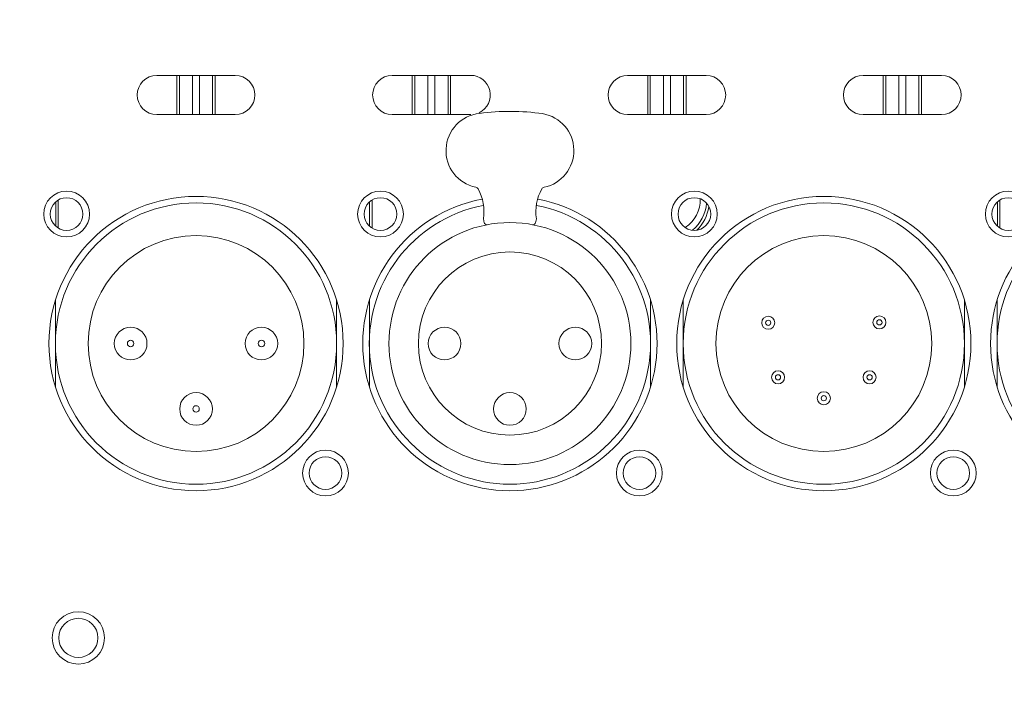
# Model space of a CAD drawing. Header units: millimetres. Extents: x 29170 to 33192, y 36 to 3108.
# Tile 217 of 256: x 31246 to 31321, y 2095 to 2146. Entities that reach past the tile are written whole.
import ezdxf

# ---------------------------------------------------------------- set-up
doc = ezdxf.new("R2010")
doc.units = ezdxf.units.MM
doc.layers.add('细实线', color=7, linetype='Continuous', lineweight=13)

msp = doc.modelspace()

# ---------------------------------------------------------------- linework, layer by layer
at = {"layer": '细实线'}
for p, q in [((31256.025, 2141.682), (31262.025, 2141.682)), ((31257.557, 2138.682), (31257.557, 2141.682)), ((31257.758, 2138.682), (31257.758, 2141.682)), ((31258.758, 2141.682), (31258.758, 2138.682)), ((31259.292, 2138.682), (31259.292, 2141.682)), ((31260.292, 2141.682), (31260.292, 2138.682)), ((31260.493, 2141.682), (31260.493, 2138.682)), ((31274.025, 2141.682), (31280.025, 2141.682)), ((31275.557, 2138.682), (31275.557, 2141.682)), ((31275.758, 2138.682), (31275.758, 2141.682)), ((31276.758, 2138.682), (31276.758, 2141.682)), ((31277.292, 2141.682), (31277.292, 2138.682)), ((31278.292, 2141.682), (31278.292, 2138.682)), ((31278.493, 2141.682), (31278.493, 2138.682)), ((31292.025, 2141.682), (31298.025, 2141.682)), ((31293.557, 2141.682), (31293.557, 2138.682)), ((31293.758, 2138.682), (31293.758, 2141.682)), ((31294.758, 2141.682), (31294.758, 2138.682)), ((31295.292, 2138.682), (31295.292, 2141.682)), ((31296.292, 2141.682), (31296.292, 2138.682)), ((31296.493, 2138.682), (31296.493, 2141.682)), ((31310.025, 2141.682), (31316.025, 2141.682)), ((31311.557, 2141.682), (31311.557, 2138.682)), ((31311.758, 2138.682), (31311.758, 2141.682)), ((31312.758, 2138.682), (31312.758, 2141.682)), ((31313.292, 2141.682), (31313.292, 2138.682)), ((31314.292, 2141.682), (31314.292, 2138.682)), ((31314.493, 2138.682), (31314.493, 2141.682)), ((31262.025, 2138.682), (31256.025, 2138.682)), ((31280.025, 2138.682), (31274.025, 2138.682)), ((31298.025, 2138.682), (31292.025, 2138.682)), ((31316.025, 2138.682), (31310.025, 2138.682)), ((31248.493, 2132.158), (31248.493, 2130.004)), ((31272.493, 2132.158), (31272.493, 2130.004)), ((31320.493, 2130.004), (31320.493, 2132.158)), ((31248.292, 2130.158), (31248.292, 2132.004)), ((31272.292, 2132.004), (31272.292, 2130.158)), ((31320.292, 2132.004), (31320.292, 2130.158)), ((31280.998, 2130.718), (31281.061, 2130.423)), ((31284.99, 2130.423), (31285.052, 2130.718)), ((31248.275, 2124.498), (31248.275, 2117.865)), ((31269.775, 2124.498), (31269.775, 2121.182)), ((31272.275, 2124.498), (31272.275, 2117.865)), ((31293.775, 2124.498), (31293.775, 2121.182)), ((31296.275, 2124.498), (31296.275, 2117.865)), ((31317.775, 2124.498), (31317.775, 2121.182)), ((31320.275, 2124.498), (31320.275, 2117.865)), ((31269.775, 2117.865), (31269.775, 2121.182)), ((31293.775, 2117.865), (31293.775, 2121.182)), ((31317.775, 2117.865), (31317.775, 2121.182))]:
    msp.add_line(p, q, dxfattribs=at)
for centre, radius in [((31249.126, 2131.081), 1.75), ((31273.126, 2131.081), 1.75), ((31297.126, 2131.081), 1.75), ((31321.126, 2131.081), 1.75), ((31259.025, 2121.182), 11.25), ((31249.126, 2131.081), 1.25), ((31273.126, 2131.081), 1.25), ((31307.025, 2121.182), 11.25), ((31297.126, 2131.081), 1.25), ((31321.126, 2131.081), 1.25), ((31259.025, 2121.182), 10.75), ((31307.025, 2121.182), 10.75), ((31283.025, 2121.182), 9.25), ((31259.025, 2121.182), 8.25), ((31307.025, 2121.182), 8.25), ((31283.025, 2121.182), 7), ((31302.775, 2122.772), 0.5), ((31311.275, 2122.802), 0.5), ((31254.025, 2121.182), 1.25), ((31264.025, 2121.182), 1.25), ((31278.025, 2121.182), 1.25), ((31288.025, 2121.182), 1.25), ((31302.775, 2122.772), 0.2), ((31311.275, 2122.802), 0.2), ((31254.025, 2121.182), 0.25), ((31264.025, 2121.182), 0.25), ((31303.525, 2118.602), 0.5), ((31303.525, 2118.602), 0.2), ((31310.525, 2118.602), 0.5), ((31310.525, 2118.602), 0.2), ((31259.025, 2116.182), 1.25), ((31283.025, 2116.182), 1.25), ((31307.025, 2117.002), 0.5), ((31307.025, 2117.002), 0.2), ((31259.025, 2116.182), 0.25), ((31268.925, 2111.282), 1.75), ((31268.925, 2111.282), 1.25), ((31292.925, 2111.282), 1.75), ((31292.925, 2111.282), 1.25), ((31316.925, 2111.282), 1.75), ((31316.925, 2111.282), 1.25), ((31250.025, 2098.682), 2), ((31250.025, 2098.682), 1.5)]:
    msp.add_circle(centre, radius, dxfattribs=at)
for centre, radius, start, end in [((31295.025, 2197.182), 140, 214.31294, 355.47232), ((31256.025, 2140.182), 1.5, 90, 270), ((31262.025, 2140.182), 1.5, 270, 90), ((31274.025, 2140.182), 1.5, 90, 270), ((31280.025, 2140.182), 1.5, 295.68988, 90), ((31292.025, 2140.182), 1.5, 90, 270), ((31298.025, 2140.182), 1.5, 270, 90), ((31310.025, 2140.182), 1.5, 90, 270), ((31316.025, 2140.182), 1.5, 270, 90), ((31283.025, 2121.182), 17.75, 81.90325, 97.54465), ((31280.999, 2135.932), 2.863, 96.10874, 258.27673), ((31285.051, 2135.932), 2.863, 281.72327, 80.46735), ((31280.367, 2132.883), 0.251, 29.38839, 78.27673), ((31277.498, 2131.268), 3.543, 351.07965, 29.38839), ((31288.552, 2131.268), 3.543, 150.61161, 188.92035), ((31285.684, 2132.883), 0.251, 101.72327, 150.61161), ((31283.025, 2121.182), 11.25, 100.87861, 79.12139), ((31295.025, 2132.182), 2.552, 303.47895, 1.32463), ((31331.025, 2121.182), 11.25, 100.87861, 79.12139), ((31283.025, 2121.182), 10.75, 100.90878, 79.09122), ((31295.025, 2132.182), 3.052, 310.07118, 354.82579), ((31295.025, 2132.182), 3.262, 314.4419, 350.37023), ((31331.025, 2121.182), 10.75, 100.90878, 79.09122), ((31281.256, 2130.465), 0.2, 192, 280.7873), ((31284.794, 2130.465), 0.2, 259.2127, 348)]:
    msp.add_arc(centre, radius, start, end, dxfattribs=at)

doc.saveas('drawing.dxf')
